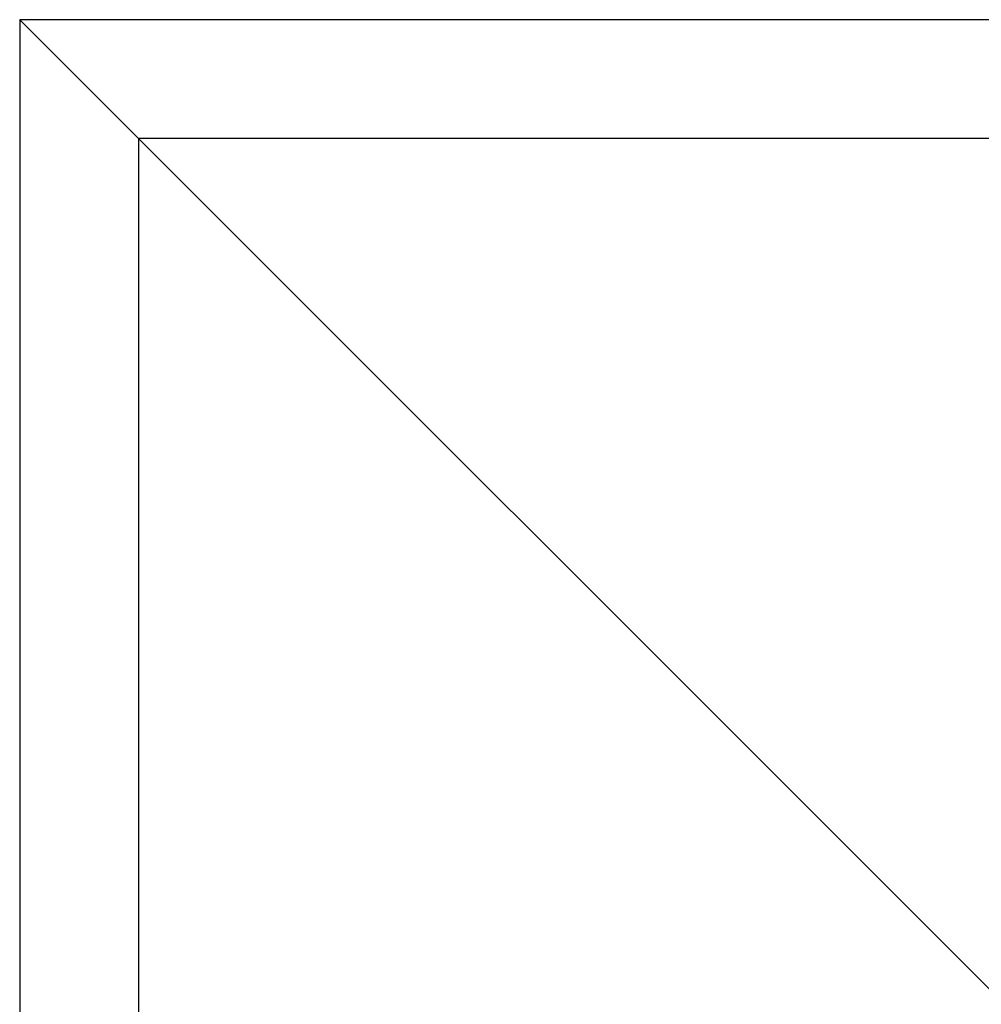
# Model space of a CAD drawing. Header units: millimetres. Extents: x -75 to 750, y -85 to 185.
# Tile 28 of 46: x 505.79 to 512.63, y 160.41 to 167.41. Entities that reach past the tile are written whole.
import ezdxf
from ezdxf.lldxf.tags import DXFTag

# ---------------------------------------------------------------- set-up
doc = ezdxf.new("R2010")
doc.units = ezdxf.units.MM
doc.layers.add('90-DEGREE-ELBOW', color=7, linetype='Continuous')
doc.layers.add('Default', color=7, linetype='Continuous')
tags = doc.linetypes.add('HIDDEN2', pattern=[4.7625, 3.175, -1.5875]).pattern_tags.tags
tags[6:7] = [DXFTag(74, 4), DXFTag(75, 0), DXFTag(340, '0'), DXFTag(46, 0.0), DXFTag(50, 0.0), DXFTag(44, 0.0), DXFTag(45, 0.0)]
tags[4:5] = [DXFTag(74, 4), DXFTag(75, 0), DXFTag(340, '0'), DXFTag(46, 0.0), DXFTag(50, 0.0), DXFTag(44, 0.0), DXFTag(45, 0.0)]

# ---------------------------------------------------------------- blocks, each defined once
blk = doc.blocks.new('SE')
at = {"layer": '90-DEGREE-ELBOW', "color": 7, "linetype": 'Continuous'}
for p, q in [((505.7914, 167.4119), (534.9914, 138.2119)), ((505.7914, 167.4119), (505.7914, 159.127)), ((609.7913, 167.4119), (505.7914, 167.4119))]:
    blk.add_line(p, q, dxfattribs=at)
at = {"layer": '90-DEGREE-ELBOW', "color": 7, "linetype": 'HIDDEN2'}
for p, q in [((506.6354, 166.5679), (506.6354, 157.5946)), ((609.7913, 166.5679), (506.6354, 166.5679))]:
    blk.add_line(p, q, dxfattribs=at)

msp = doc.modelspace()

# ---------------------------------------------------------------- block references
at = {"layer": 'Default'}
msp.add_blockref('SE', (0, 0), dxfattribs=at)

doc.saveas('drawing.dxf')
